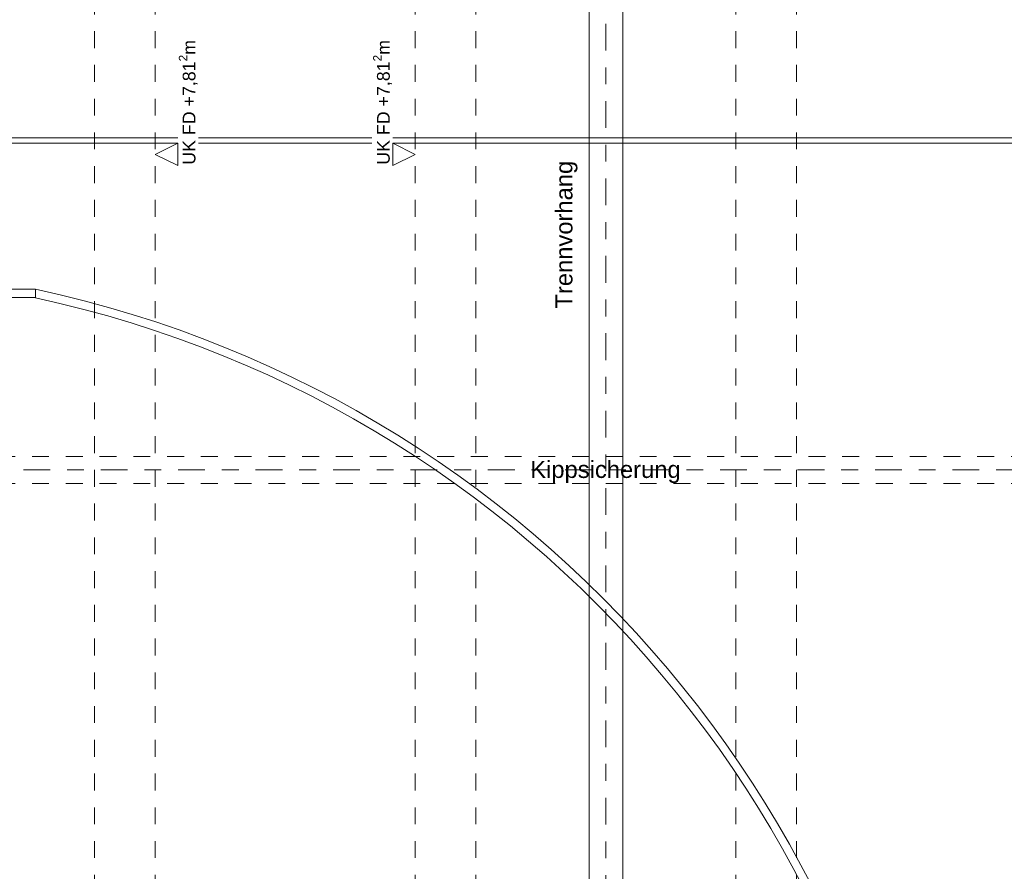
# Model space of a CAD drawing. Header units: metres. Extents: x -180 to 4, y -49 to 6.
# Tile 150 of 256: x -148.49 to -142.66, y -22.33 to -17.28. Entities that reach past the tile are written whole.
import ezdxf

# ---------------------------------------------------------------- set-up
doc = ezdxf.new("R2010")
doc.units = ezdxf.units.M
doc.header["$LTSCALE"] = 0.05
doc.linetypes.add('Linienart-20', pattern=[2.116531, 1.058062, -1.058469])
doc.linetypes.add('Linienart-53', pattern=[5.291531, 3.175, -1.058062, 0.352704, -0.705764])
for name, color, linetype, lineweight, true_color in [('30 -35 Decken- 1 Konstruktion-Träger- Stahlbeton', 7, 'Continuous', 13, 0x33aa00), ('60- 61 allgemeine Ausstattung- 1 Möbel', 7, 'Continuous', 9, 0x00cccc), ('70 -72 Beschriftung- 1 Beschriftung allgemein', 7, 'Continuous', 9, 0xff6633), ('70 -76 Bemaßung- 2 Allgemein', 7, 'Continuous', 5, 0x6666cc)]:
    doc.layers.add(name, color=color, linetype=linetype, lineweight=lineweight, true_color=true_color)
doc.layers.add('70 -71 Achsen- 1 Gebäudeachsen', color=7, linetype='Linienart-53', lineweight=18)
doc.layers.add('Keine', color=7, linetype='Continuous', lineweight=9)
doc.styles.add('Arial', font='arial.ttf')

# ---------------------------------------------------------------- blocks, each defined once
blk = doc.blocks.new('Gruppe-12215')
at = {"layer": '30 -35 Decken- 1 Konstruktion-Träger- Stahlbeton', "color": 7, "linetype": 'Linienart-20', "lineweight": 13, "transparency": 33554687}
for p, q in [((-144.251, -39.247), (-144.251, -11.897)), ((-143.891, -39.247), (-143.891, -11.897))]:
    blk.add_line(p, q, dxfattribs=at)
at = {"layer": '30 -35 Decken- 1 Konstruktion-Träger- Stahlbeton', "color": 0, "flags": 1}
for tag in ['IFC_UUID', 'instanceID']:
    blk.add_attdef(tag, (-144.251, -39.247), '', height=0.00018, dxfattribs=at)
blk = doc.blocks.new('Gruppe-12217')
at = {"layer": '30 -35 Decken- 1 Konstruktion-Träger- Stahlbeton', "color": 7, "linetype": 'Linienart-20', "lineweight": 13, "transparency": 33554687}
for p, q in [((-148.051, -39.247), (-148.051, -11.897)), ((-147.691, -39.247), (-147.691, -11.897))]:
    blk.add_line(p, q, dxfattribs=at)
at = {"layer": '30 -35 Decken- 1 Konstruktion-Träger- Stahlbeton', "color": 0, "flags": 1}
for tag in ['IFC_UUID', 'instanceID']:
    blk.add_attdef(tag, (-148.051, -39.247), '', height=0.00018, dxfattribs=at)
blk = doc.blocks.new('Gruppe-12218')
at = {"layer": '30 -35 Decken- 1 Konstruktion-Träger- Stahlbeton', "color": 7, "linetype": 'Linienart-20', "lineweight": 13, "transparency": 33554687}
for p, q in [((-146.151, -39.247), (-146.151, -11.897)), ((-145.791, -39.247), (-145.791, -11.897))]:
    blk.add_line(p, q, dxfattribs=at)
at = {"layer": '30 -35 Decken- 1 Konstruktion-Träger- Stahlbeton', "color": 0, "flags": 1}
for tag in ['IFC_UUID', 'instanceID']:
    blk.add_attdef(tag, (-146.151, -39.247), '', height=0.00018, dxfattribs=at)
blk = doc.blocks.new('Gruppe-12232')
at = {"layer": '30 -35 Decken- 1 Konstruktion-Träger- Stahlbeton', "color": 7, "linetype": 'Linienart-20', "lineweight": 13, "transparency": 33554687}
for p, q in [((-160.021, -19.867), (-99.621, -19.867)), ((-160.021, -20.027), (-99.621, -20.027))]:
    blk.add_line(p, q, dxfattribs=at)
at = {"layer": '30 -35 Decken- 1 Konstruktion-Träger- Stahlbeton', "color": 0, "flags": 1}
for tag in ['IFC_UUID', 'instanceID']:
    blk.add_attdef(tag, (-160.021, -20.027), '', height=0.00018, dxfattribs=at)
blk = doc.blocks.new('_01-OG1_Tragwerk (2D)')
at = {"layer": '30 -35 Decken- 1 Konstruktion-Träger- Stahlbeton'}
for name in ['Gruppe-12217', 'Gruppe-12218', 'Gruppe-12215', 'Gruppe-12232']:
    blk.add_blockref(name, (0, 0), dxfattribs=at)
blk = doc.blocks.new('Gruppe-12876')
at = {"layer": '60- 61 allgemeine Ausstattung- 1 Möbel', "flags": 128}
blk.add_lwpolyline([(-151.391, -18.9262), (-148.401, -18.9262), (-148.401, -18.8762), (-151.391, -18.8762)], close=True, dxfattribs=at)
blk.add_lwpolyline([(-148.401, -18.8762, -0.353626), (-143.066, -25.4763, -0.353626), (-148.401, -32.0763), (-148.401, -32.0252, 0.353177), (-143.116, -25.4763, 0.353177), (-148.401, -18.9274), (-148.401, -18.8762)], format="xyb", close=True, dxfattribs=at)
blk = doc.blocks.new('_OG1_2D (2D)')
at = {"layer": '60- 61 allgemeine Ausstattung- 1 Möbel'}
for p, q in [((-145.12099996, -11.99704198), (-145.12099996, -38.94704198)), ((-144.92099996, -11.99704198), (-144.92099996, -38.94704198))]:
    blk.add_line(p, q, dxfattribs=at)
at = {"layer": '60- 61 allgemeine Ausstattung- 1 Möbel', "flags": 128}
for points in [[(-123.42099996, -17.97965985), (-123.42099996, -32.97965985), (-151.42099996, -32.97965985), (-151.42099996, -17.97965985)], [(-123.45099996, -18.00965985), (-123.45099996, -32.94965985), (-151.39099996, -32.94965985), (-151.39099996, -18.00965985)]]:
    blk.add_lwpolyline(points, close=True, dxfattribs=at)
at = {"layer": '60- 61 allgemeine Ausstattung- 1 Möbel'}
blk.add_blockref('Gruppe-12876', (0, 0), dxfattribs=at)
blk = doc.blocks.new('Gruppe-16286')
at = {"color": 255}
blk.add_wipeout([(-147.4358, -18.1435), (-147.4358, -17.3991), (-147.5575, -17.3991), (-147.5575, -18.1435)], dxfattribs=at).dxf.layer = '70 -76 Bemaßung- 2 Allgemein'
at = {"layer": '70 -76 Bemaßung- 2 Allgemein', "insert": (-147.4393, -17.3991), "char_height": 0.075516, "attachment_point": 9, "rotation": 90, "line_spacing_factor": 0.973705, "style": 'Arial'}
blk.add_mtext('\\A1;UK FD +7,81{\\H0.6667x;\\S2^ ;}m', dxfattribs=at)
at = {"color": 255, "linetype": 'Continuous', "lineweight": 9}
blk.add_wipeout([(-147.5575, -18.1435), (-147.691, -18.0769), (-147.5576, -18.01)], dxfattribs=at).dxf.layer = '70 -76 Bemaßung- 2 Allgemein'
at = {"layer": '70 -76 Bemaßung- 2 Allgemein', "color": 7, "linetype": 'Continuous', "lineweight": 9, "flags": 128}
blk.add_lwpolyline([(-147.5575, -18.1435), (-147.691, -18.0769), (-147.5576, -18.01)], close=True, dxfattribs=at)
blk = doc.blocks.new('Gruppe-16287')
at = {"color": 255}
blk.add_wipeout([(-146.2845, -18.1435), (-146.2845, -17.3991), (-146.4062, -17.3991), (-146.4062, -18.1435)], dxfattribs=at).dxf.layer = '70 -76 Bemaßung- 2 Allgemein'
at = {"layer": '70 -76 Bemaßung- 2 Allgemein', "insert": (-146.288, -17.3991), "char_height": 0.075516, "attachment_point": 9, "rotation": 90, "line_spacing_factor": 0.973705, "style": 'Arial'}
blk.add_mtext('\\A1;UK FD +7,81{\\H0.6667x;\\S2^ ;}m', dxfattribs=at)
at = {"color": 255, "linetype": 'Continuous', "lineweight": 9}
blk.add_wipeout([(-146.2845, -18.1435), (-146.151, -18.0769), (-146.2844, -18.01)], dxfattribs=at).dxf.layer = '70 -76 Bemaßung- 2 Allgemein'
at = {"layer": '70 -76 Bemaßung- 2 Allgemein', "color": 7, "linetype": 'Continuous', "lineweight": 9, "flags": 128}
blk.add_lwpolyline([(-146.2845, -18.1435), (-146.151, -18.0769), (-146.2844, -18.01)], close=True, dxfattribs=at)
blk = doc.blocks.new('Gruppe-16320')
at = {"layer": '70 -72 Beschriftung- 1 Beschriftung allgemein', "color": 7}
for name in ['Gruppe-16286', 'Gruppe-16287']:
    blk.add_blockref(name, (0, 0), dxfattribs=at)
blk = doc.blocks.new('_OG1_2D Bemaßung_ Beschriftung (2D)')
at = {"layer": '30 -35 Decken- 1 Konstruktion-Träger- Stahlbeton', "color": 7}
blk.add_blockref('Gruppe-16320', (0, 0), dxfattribs=at)
at = {"layer": '70 -72 Beschriftung- 1 Beschriftung allgemein', "char_height": 0.1006886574, "attachment_point": 1, "line_spacing_factor": 0.970891, "style": 'Arial'}
for s, insert, rotation in [('Trennvorhang', (-145.32030188, -18.99068265), 89.994669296), ('Kippsicherung', (-145.46955253, -19.89401715), 359.994669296)]:
    blk.add_mtext(s, dxfattribs=dict(at, insert=insert, rotation=rotation))
blk = doc.blocks.new('_Achsen (3D)')
at = {"layer": '70 -71 Achsen- 1 Gebäudeachsen', "transparency": 33554687}
for p, q in [((-145.021, 3.8), (-145.021, -46.172)), ((-179.668, -19.947), (3.826, -19.947))]:
    blk.add_line(p, q, dxfattribs=at)

msp = doc.modelspace()

# ---------------------------------------------------------------- block references
at = {"layer": 'Keine', "color": 1}
msp.add_blockref('_01-OG1_Tragwerk (2D)', (0, 0), dxfattribs=at)

# ---------------------------------------------------------------- next in the draw order: block references
msp.add_blockref('_OG1_2D (2D)', (0, 0), dxfattribs=at)

# ---------------------------------------------------------------- next in the draw order: block references
msp.add_blockref('_OG1_2D Bemaßung_ Beschriftung (2D)', (0, 0), dxfattribs=at)

# ---------------------------------------------------------------- next in the draw order: block references
msp.add_blockref('_Achsen (3D)', (0, 0), dxfattribs=at)

doc.saveas('drawing.dxf')
